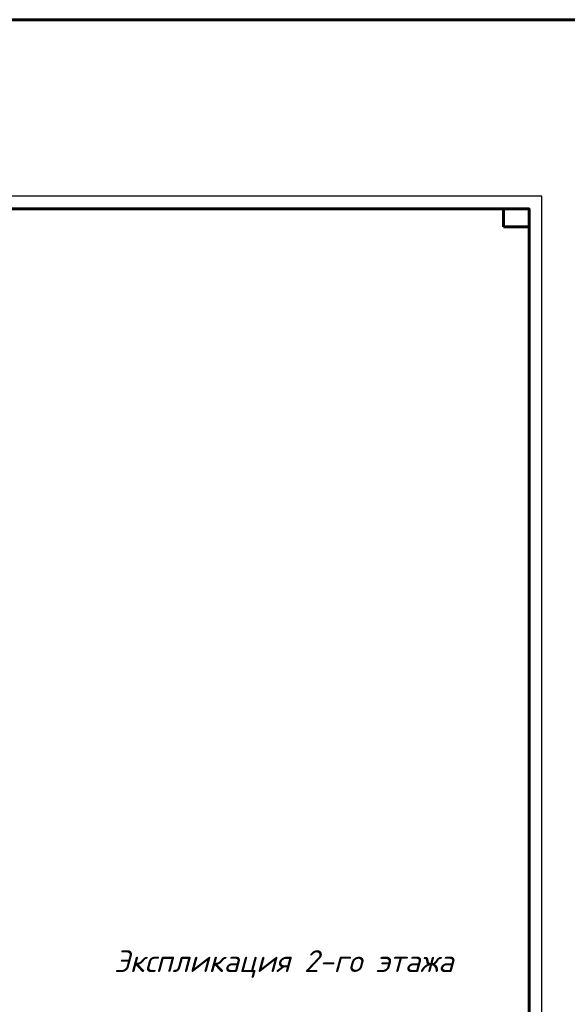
# Model space of a CAD drawing. Header units: millimetres. Extents: x 1112040 to 6903494, y -332921 to -150905.
# Tile 93 of 153: x 1693853 to 1715348, y -189595 to -150905. Entities that reach past the tile are written whole.
import ezdxf

# ---------------------------------------------------------------- set-up
doc = ezdxf.new("R2010")
doc.units = ezdxf.units.MM
doc.styles.add('style Ecuper', font='isocpeui.ttf', dxfattribs={"height": 220})

msp = doc.modelspace()

# ---------------------------------------------------------------- linework, layer by layer
at = {"linetype": 'Continuous', "lineweight": 60, "ltscale": 100}
for p, q in [((1712848.4, -158337.9), (1712848.4, -159037.9)), ((1713848.4, -158337.9), (1712848.4, -158337.9)), ((1713848.4, -159037.9), (1713848.4, -158337.9)), ((1712848.4, -159037.9), (1713848.4, -159037.9))]:
    msp.add_line(p, q, dxfattribs=at)
at = {"color": 1, "lineweight": 60, "ltscale": 100}
msp.add_lwpolyline([(1198252, -150904.9), (2155604.1, -150904.9), (2155604.1, -261182.8), (1198252, -261182.8)], close=True, dxfattribs=at)
at = {"linetype": 'Continuous', "lineweight": 25, "ltscale": 100}
msp.add_lwpolyline([(1595448.4, -241937.9), (1714348.4, -241937.9), (1714348.4, -157837.9), (1595448.4, -157837.9), (1595448.4, -241937.9)], dxfattribs=at)
at = {"linetype": 'Continuous', "lineweight": 60, "ltscale": 100}
msp.add_lwpolyline([(1597448.4, -241437.9), (1713848.4, -241437.9), (1713848.4, -158337.9), (1597448.4, -158337.9), (1597448.4, -241437.9)], dxfattribs=at)

# ---------------------------------------------------------------- texts
at = {"color": 7, "style": 'style Ecuper'}
msp.add_text('Экспликация 2-го этажа', height=855.36, dxfattribs=at).set_placement((1697558.7, -188326))

doc.saveas('drawing.dxf')
